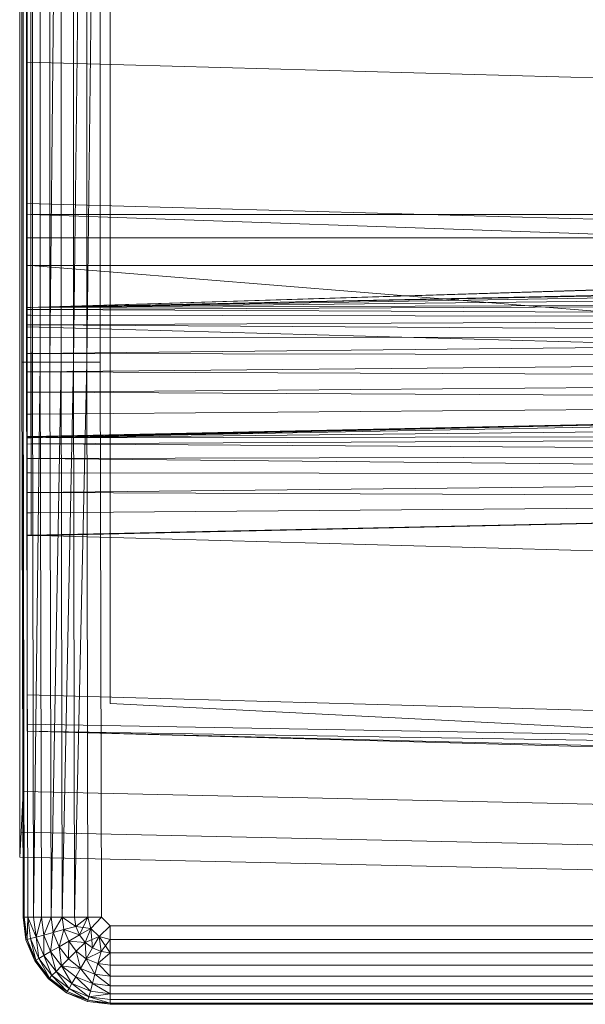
# Model space of a CAD drawing. Header units: metres. Extents: x 397.7 to 427.5, y 12.7 to 28.4.
# Tile 83 of 135: x 407.5527 to 407.6478, y 27.0313 to 27.1969. Entities that reach past the tile are written whole.
import ezdxf

# ---------------------------------------------------------------- set-up
doc = ezdxf.new("R2010")
doc.units = ezdxf.units.M
doc.layers.add('A-DETL-____-MBND', color=7, linetype='Continuous', lineweight=18)

# ---------------------------------------------------------------- blocks, each defined once
blk = doc.blocks.new('Family - Inodor P3-156334-06_PCI_P3')
at = {"layer": 'A-DETL-____-MBND', "color": 253, "true_color": 0xaaaaaa}
for p, q in [((0.00056, 0.01465), (0.00056, 0.38826)), ((0.00056, 0.01465), (0.00056, 0.38826)), ((0, 0.36417), (0, 0.03582)), ((0, 0.03582), (0, 0.36417)), ((0.00056, 0.36417), (0.00056, 0.03582)), ((0.00056, 0.03582), (0.00056, 0.36417)), ((0.01521, 0.35403), (0.01521, 0.05064)), ((0.01521, 0.35403), (0.01521, 0.05064)), ((0.00036, 0.10805), (0.00036, 0.29485)), ((0.00036, 0.10805), (0.00036, 0.29485)), ((0.00056, 0.10805), (0.00056, 0.29485)), ((0.00056, 0.29485), (0.00056, 0.10805)), ((0.00056, 0.10805), (0.00056, 0.29485)), ((0.00116, 0.10805), (0.00116, 0.29485)), ((0.00116, 0.29485), (0.00116, 0.10805)), ((0.00116, 0.10805), (0.00116, 0.29485)), ((0.00213, 0.10805), (0.00213, 0.29485)), ((0.00213, 0.29485), (0.00213, 0.10805)), ((0.00213, 0.10805), (0.00213, 0.29485)), ((0.00345, 0.10805), (0.00345, 0.29485)), ((0.00345, 0.29485), (0.00345, 0.10805)), ((0.00345, 0.10805), (0.00345, 0.29485)), ((0.00508, 0.10805), (0.00508, 0.29485)), ((0.00508, 0.29485), (0.00508, 0.10805)), ((0.00696, 0.29485), (0.00508, 0.10805)), ((0.00508, 0.10805), (0.00508, 0.29485)), ((0.00508, 0.10805), (0.00696, 0.29485)), ((0.00696, 0.10805), (0.00696, 0.29485)), ((0.00696, 0.10805), (0.00696, 0.29485)), ((0.00696, 0.10805), (0.00696, 0.29485)), ((0.00904, 0.10805), (0.00904, 0.29485)), ((0.00904, 0.29485), (0.00904, 0.10805)), ((0.01126, 0.29485), (0.00904, 0.10805)), ((0.00904, 0.10805), (0.00904, 0.29485)), ((0.00904, 0.10805), (0.01126, 0.29485)), ((0.01126, 0.10805), (0.01126, 0.29485)), ((0.01354, 0.29485), (0.01126, 0.10805)), ((0.01126, 0.10805), (0.01126, 0.29485)), ((0.01126, 0.10805), (0.01126, 0.29485)), ((0.01126, 0.10805), (0.01354, 0.29485)), ((0.01354, 0.10805), (0.01354, 0.29485)), ((0.01354, 0.29485), (0.01354, 0.10805)), ((0.01354, 0.10805), (0.01354, 0.29485)), ((0.00127, 0.11722), (0.00127, 0.28262)), ((0.00127, 0.13284), (0.00127, 0.26701)), ((0.00127, 0.267), (0.00127, 0.13339)), ((0.00186, 0.13288), (0.00186, 0.26697)), ((0.00186, 0.13288), (0.00186, 0.26697)), ((0.00186, 0.26697), (0.00186, 0.13288)), ((0.00186, 0.13288), (0.00186, 0.26697)), ((0.00127, 0.15852), (0.00127, 0.18393)), ((0.51095, 0.14444), (0.00127, 0.15852)), ((0.00127, 0.13475), (0.00127, 0.15852)), ((0.51095, 0.12067), (0.00127, 0.13475)), ((0.00127, 0.11399), (0.00127, 0.13475)), ((0.52327, 0.1334), (0.00127, 0.11723)), ((0.00127, 0.13339), (0.00127, 0.13285)), ((0.00186, 0.13288), (0.00127, 0.13284)), ((0.00186, 0.13288), (0.00127, 0.13284)), ((0.00186, 0.13288), (0.00127, 0.13285)), ((0.00186, 0.13288), (0.00127, 0.13285)), ((0.00127, 0.13285), (0.00127, 0.12897)), ((0.00127, 0.13284), (0.00127, 0.11728)), ((0.28176, 0.13288), (0.00186, 0.13288)), ((0.28176, 0.13288), (0.00186, 0.13288)), ((0.28176, 0.12326), (0.00186, 0.13288)), ((0.00186, 0.13288), (0.00187, 0.11726)), ((0.28176, 0.12326), (0.00186, 0.13288)), ((0.00187, 0.11726), (0.00186, 0.13288)), ((0.00186, 0.13288), (0.28176, 0.13288)), ((0.28176, 0.13288), (0.00186, 0.13288)), ((0.00186, 0.12899), (0.00186, 0.13288)), ((0.00186, 0.13288), (0.00186, 0.12899)), ((0.00187, 0.11726), (0.52327, 0.1334)), ((0.00187, 0.11726), (0.52327, 0.1334)), ((0.00187, 0.11726), (0.51154, 0.13288)), ((0.00187, 0.11726), (0.51154, 0.13288)), ((0.00186, 0.12899), (0.00127, 0.12897)), ((0.00186, 0.12899), (0.00127, 0.12897)), ((0.00127, 0.12897), (0.00127, 0.12431)), ((0.00186, 0.12899), (0.28176, 0.12899)), ((0.28176, 0.12899), (0.00186, 0.12899)), ((0.00186, 0.12431), (0.00186, 0.12899)), ((0.00186, 0.12899), (0.00186, 0.12431)), ((0.00186, 0.12431), (0.00127, 0.12431)), ((0.00127, 0.12431), (0.00186, 0.12431)), ((0.00127, 0.12431), (0.00127, 0.1243)), ((0.00186, 0.12431), (0.00127, 0.1243)), ((0.00127, 0.1243), (0.00186, 0.12431)), ((0.00186, 0.12431), (0.00127, 0.12428)), ((0.00186, 0.12431), (0.00127, 0.12428)), ((0.00127, 0.1243), (0.00127, 0.12428)), ((0.00127, 0.12428), (0.00127, 0.09539)), ((0.00186, 0.12431), (0.28176, 0.12431)), ((0.28176, 0.12431), (0.00186, 0.12431)), ((0.28175, 0.10165), (0.00186, 0.12431)), ((0.00186, 0.12431), (0.00192, 0.09531)), ((0.28175, 0.10165), (0.00186, 0.12431)), ((0.00192, 0.09531), (0.00186, 0.12431)), ((0.28176, 0.12326), (0.00187, 0.11726)), ((0.00187, 0.11726), (0.28176, 0.12326)), ((0.00187, 0.11726), (0.28176, 0.12326)), ((0.00187, 0.11726), (0.28176, 0.12326)), ((0.28176, 0.12295), (0.00187, 0.11726)), ((0.00187, 0.11726), (0.28176, 0.12295)), ((0.28176, 0.12197), (0.00187, 0.11726)), ((0.00187, 0.11726), (0.28176, 0.12197)), ((0.28176, 0.12037), (0.00187, 0.11726)), ((0.00187, 0.11726), (0.28176, 0.12037)), ((0.28176, 0.11819), (0.00187, 0.11726)), ((0.00187, 0.11694), (0.28176, 0.11819)), ((0.00187, 0.11726), (0.28176, 0.11819)), ((0.00187, 0.11694), (0.28176, 0.11819)), ((0.00187, 0.11726), (0.00127, 0.11728)), ((0.00127, 0.11728), (0.00187, 0.11726)), ((0.00127, 0.11728), (0.00127, 0.11723)), ((0.00187, 0.11726), (0.00127, 0.11723)), ((0.00187, 0.11726), (0.00127, 0.11723)), ((0.00127, 0.11722), (0.00187, 0.11726)), ((0.00187, 0.11726), (0.00127, 0.11722)), ((0.00127, 0.11722), (0.00127, 0.11691)), ((0.00187, 0.11694), (0.00127, 0.11691)), ((0.00187, 0.11694), (0.00127, 0.11691)), ((0.00127, 0.11691), (0.00127, 0.11594)), ((0.00187, 0.11694), (0.00187, 0.11726)), ((0.00187, 0.11726), (0.00187, 0.11694)), ((0.28176, 0.11552), (0.00187, 0.11694)), ((0.28176, 0.11552), (0.00187, 0.11694)), ((0.00187, 0.11596), (0.00187, 0.11694)), ((0.00187, 0.11694), (0.00187, 0.11596)), ((0.00187, 0.11596), (0.00127, 0.11594)), ((0.00187, 0.11596), (0.00127, 0.11594)), ((0.00127, 0.11594), (0.00127, 0.11434)), ((0.00187, 0.11436), (0.00127, 0.11434)), ((0.00187, 0.11436), (0.00127, 0.11434)), ((0.00127, 0.11434), (0.00127, 0.11218)), ((0.28176, 0.11552), (0.00187, 0.11596)), ((0.28176, 0.11552), (0.00187, 0.11596)), ((0.00187, 0.11436), (0.00187, 0.11596)), ((0.00187, 0.11596), (0.00187, 0.11436)), ((0.28176, 0.11552), (0.00187, 0.11436)), ((0.00187, 0.11436), (0.28176, 0.11552)), ((0.28176, 0.11242), (0.00187, 0.11436)), ((0.28176, 0.11242), (0.00187, 0.11436)), ((0.00187, 0.11219), (0.00187, 0.11436)), ((0.00187, 0.11436), (0.00187, 0.11219)), ((0.51095, 0.09991), (0.00127, 0.11399)), ((0.00127, 0.07896), (0.00127, 0.11399)), ((0.00187, 0.11219), (0.00127, 0.11218)), ((0.00187, 0.11219), (0.00127, 0.11218)), ((0.00127, 0.11218), (0.00127, 0.10951)), ((0.28176, 0.11242), (0.00187, 0.11219)), ((0.00187, 0.10951), (0.28176, 0.11242)), ((0.00187, 0.11219), (0.28176, 0.11242)), ((0.00187, 0.10951), (0.28176, 0.11242)), ((0.00187, 0.10951), (0.00187, 0.11219)), ((0.00187, 0.11219), (0.00187, 0.10951)), ((0.00187, 0.10951), (0.00127, 0.10951)), ((0.00127, 0.10951), (0.00187, 0.10951)), ((0.00187, 0.10951), (0.00127, 0.10951)), ((0.00187, 0.10951), (0.00127, 0.10951)), ((0.00127, 0.10951), (0.00127, 0.10642)), ((0.28176, 0.10898), (0.00187, 0.10951)), ((0.28176, 0.10898), (0.00187, 0.10951)), ((0.00187, 0.10641), (0.00187, 0.10951)), ((0.00187, 0.10951), (0.00187, 0.10641)), ((0.00056, 0.10805), (0.00036, 0.10805)), ((0.00056, 0.01465), (0.00036, 0.10805)), ((0.00036, 0.10805), (0.00056, 0.10805)), ((0.00056, 0.10805), (0.00036, 0.10805)), ((0.00056, 0.01465), (0.00036, 0.10805)), ((0.00116, 0.10805), (0.00056, 0.10805)), ((0.00076, 0.01465), (0.00056, 0.10805)), ((0.00056, 0.10805), (0.00116, 0.10805)), ((0.00056, 0.10805), (0.00056, 0.01465)), ((0.00116, 0.10805), (0.00056, 0.10805)), ((0.00076, 0.01465), (0.00056, 0.10805)), ((0.00076, 0.01465), (0.00056, 0.10805)), ((0.00056, 0.01465), (0.00056, 0.10805)), ((0.00213, 0.10805), (0.00116, 0.10805)), ((0.00136, 0.01465), (0.00116, 0.10805)), ((0.00116, 0.10805), (0.00213, 0.10805)), ((0.00116, 0.10805), (0.00136, 0.01465)), ((0.00213, 0.10805), (0.00116, 0.10805)), ((0.00136, 0.01465), (0.00116, 0.10805)), ((0.28176, 0.10898), (0.00187, 0.10641)), ((0.00187, 0.10641), (0.28176, 0.10898)), ((0.00345, 0.10805), (0.00213, 0.10805)), ((0.00233, 0.01465), (0.00213, 0.10805)), ((0.00213, 0.10805), (0.00345, 0.10805)), ((0.00213, 0.10805), (0.00233, 0.01465)), ((0.00345, 0.10805), (0.00213, 0.10805)), ((0.00233, 0.01465), (0.00213, 0.10805)), ((0.00345, 0.10805), (0.00233, 0.01465)), ((0.00233, 0.01465), (0.00345, 0.10805)), ((0.00365, 0.01465), (0.00345, 0.10805)), ((0.00345, 0.10805), (0.00508, 0.10805)), ((0.00508, 0.10805), (0.00345, 0.10805)), ((0.00365, 0.01465), (0.00345, 0.10805)), ((0.00365, 0.01465), (0.00345, 0.10805)), ((0.00528, 0.01465), (0.00508, 0.10805)), ((0.00696, 0.10805), (0.00508, 0.10805)), ((0.00508, 0.10805), (0.00528, 0.01465)), ((0.00696, 0.10805), (0.00508, 0.10805)), ((0.00528, 0.01465), (0.00508, 0.10805)), ((0.00696, 0.10805), (0.00528, 0.01465)), ((0.00528, 0.01465), (0.00696, 0.10805)), ((0.00716, 0.01465), (0.00696, 0.10805)), ((0.00696, 0.10805), (0.00904, 0.10805)), ((0.00904, 0.10805), (0.00696, 0.10805)), ((0.00716, 0.01465), (0.00696, 0.10805)), ((0.00716, 0.01465), (0.00696, 0.10805)), ((0.00904, 0.10805), (0.00716, 0.01465)), ((0.00716, 0.01465), (0.00904, 0.10805)), ((0.00924, 0.01465), (0.00904, 0.10805)), ((0.01126, 0.10805), (0.00904, 0.10805)), ((0.01126, 0.10805), (0.00904, 0.10805)), ((0.00924, 0.01465), (0.00904, 0.10805)), ((0.00924, 0.01465), (0.00904, 0.10805)), ((0.01126, 0.10805), (0.00924, 0.01465)), ((0.00924, 0.01465), (0.01126, 0.10805)), ((0.01146, 0.01465), (0.01126, 0.10805)), ((0.01354, 0.10805), (0.01126, 0.10805)), ((0.01354, 0.10805), (0.01126, 0.10805)), ((0.01146, 0.01465), (0.01126, 0.10805)), ((0.01146, 0.01465), (0.01126, 0.10805)), ((0.01374, 0.01465), (0.01354, 0.10805)), ((0.01354, 0.10805), (0.01374, 0.01465)), ((0.01354, 0.10805), (0.01374, 0.01465)), ((0.00187, 0.10641), (0.00127, 0.10642)), ((0.00127, 0.10642), (0.00187, 0.10641)), ((0.00127, 0.10642), (0.00127, 0.10642)), ((0.00187, 0.10641), (0.00127, 0.10642)), ((0.00127, 0.10642), (0.00187, 0.10641)), ((0.00127, 0.10642), (0.00127, 0.10641)), ((0.00187, 0.10641), (0.00127, 0.10641)), ((0.00187, 0.10641), (0.00127, 0.10641)), ((0.00127, 0.10641), (0.00127, 0.10299)), ((0.28176, 0.10533), (0.00187, 0.10641)), ((0.00187, 0.10641), (0.00187, 0.10298)), ((0.28176, 0.10533), (0.00187, 0.10641)), ((0.00187, 0.10298), (0.00187, 0.10641)), ((0.28176, 0.10533), (0.00187, 0.10298)), ((0.00187, 0.10298), (0.28176, 0.10533)), ((0.00187, 0.10298), (0.00127, 0.10299)), ((0.00127, 0.10299), (0.00187, 0.10298)), ((0.00127, 0.10299), (0.00127, 0.10298)), ((0.00187, 0.10298), (0.00127, 0.10298)), ((0.00127, 0.10298), (0.00187, 0.10298)), ((0.00127, 0.10298), (0.00127, 0.10297)), ((0.00187, 0.10298), (0.00127, 0.10297)), ((0.00187, 0.10298), (0.00127, 0.10297)), ((0.00127, 0.10297), (0.00127, 0.09933)), ((0.28176, 0.10156), (0.00187, 0.10298)), ((0.28176, 0.10156), (0.00187, 0.10298)), ((0.00187, 0.09932), (0.00187, 0.10298)), ((0.00187, 0.10298), (0.00187, 0.09932)), ((0.28176, 0.10156), (0.00127, 0.09542)), ((0.28176, 0.10156), (0.00187, 0.09932)), ((0.00187, 0.09555), (0.28176, 0.10156)), ((0.00187, 0.09932), (0.28176, 0.10156)), ((0.00187, 0.09555), (0.28176, 0.10156)), ((0.28175, 0.10165), (0.00192, 0.09531)), ((0.00192, 0.09531), (0.28175, 0.10165)), ((0.28181, 0.10065), (0.00192, 0.09531)), ((0.00192, 0.09531), (0.28181, 0.10065)), ((0.00187, 0.09932), (0.00127, 0.09933)), ((0.00127, 0.09933), (0.00187, 0.09932)), ((0.00127, 0.09933), (0.00127, 0.09932)), ((0.00187, 0.09932), (0.00127, 0.09932)), ((0.00187, 0.09932), (0.00127, 0.09932)), ((0.00127, 0.09932), (0.00127, 0.09556)), ((0.00187, 0.09555), (0.00187, 0.09932)), ((0.00187, 0.09932), (0.00187, 0.09555)), ((0.28181, 0.0982), (0.00192, 0.09531)), ((0.00192, 0.09531), (0.28181, 0.0982)), ((0.00187, 0.09555), (0.00127, 0.09556)), ((0.00127, 0.09556), (0.00187, 0.09555)), ((0.00127, 0.09556), (0.00127, 0.09555)), ((0.00187, 0.09555), (0.00127, 0.09552)), ((0.00187, 0.09555), (0.00127, 0.09555)), ((0.00127, 0.09555), (0.00187, 0.09555)), ((0.00127, 0.09555), (0.00127, 0.09553)), ((0.00187, 0.09555), (0.00127, 0.09553)), ((0.00127, 0.09553), (0.00187, 0.09555)), ((0.00187, 0.09555), (0.00127, 0.09552)), ((0.00127, 0.09553), (0.00127, 0.09552)), ((0.00127, 0.09552), (0.00127, 0.09542)), ((0.00192, 0.09531), (0.00127, 0.09539)), ((0.00127, 0.09539), (0.00192, 0.09531)), ((0.00127, 0.09539), (0.00127, 0.09528)), ((0.00192, 0.09531), (0.00127, 0.09528)), ((0.00192, 0.09531), (0.00127, 0.09528)), ((0.00127, 0.09528), (0.00127, 0.09428)), ((0.28181, 0.09576), (0.00192, 0.09531)), ((0.00192, 0.09431), (0.28181, 0.09576)), ((0.00192, 0.09531), (0.28181, 0.09576)), ((0.00192, 0.09431), (0.28181, 0.09576)), ((0.00192, 0.09431), (0.00192, 0.09531)), ((0.00192, 0.09531), (0.00192, 0.09431)), ((0.00192, 0.09431), (0.00127, 0.09428)), ((0.00192, 0.09431), (0.00127, 0.09428)), ((0.00127, 0.09428), (0.00127, 0.09183)), ((0.28181, 0.09248), (0.00192, 0.09431)), ((0.28181, 0.09248), (0.00192, 0.09431)), ((0.00192, 0.09185), (0.00192, 0.09431)), ((0.00192, 0.09431), (0.00192, 0.09185)), ((0.00192, 0.09185), (0.00127, 0.09183)), ((0.00192, 0.09185), (0.00127, 0.09183)), ((0.00127, 0.09183), (0.00127, 0.08941)), ((0.28181, 0.09248), (0.00192, 0.09185)), ((0.00192, 0.09185), (0.28181, 0.09248)), ((0.28181, 0.08906), (0.00192, 0.09185)), ((0.28181, 0.08906), (0.00192, 0.09185)), ((0.00192, 0.08942), (0.00192, 0.09185)), ((0.00192, 0.09185), (0.00192, 0.08942)), ((0.00192, 0.08942), (0.00127, 0.08941)), ((0.00192, 0.08942), (0.00127, 0.08941)), ((0.00127, 0.08941), (0.00127, 0.08614)), ((0.28181, 0.08906), (0.00192, 0.08942)), ((0.28181, 0.08906), (0.00192, 0.08942)), ((0.00192, 0.08614), (0.00192, 0.08942)), ((0.00192, 0.08942), (0.00192, 0.08614)), ((0.28181, 0.08906), (0.00192, 0.08614)), ((0.00192, 0.08614), (0.28181, 0.08906)), ((0.00192, 0.08614), (0.00127, 0.08614)), ((0.00127, 0.08614), (0.00192, 0.08614)), ((0.00127, 0.08614), (0.00127, 0.08614)), ((0.00192, 0.08614), (0.00127, 0.08614)), ((0.00192, 0.08614), (0.00127, 0.08614)), ((0.00127, 0.08614), (0.00127, 0.08273)), ((0.28181, 0.08497), (0.00127, 0.07882)), ((0.28181, 0.08497), (0.00192, 0.08614)), ((0.00192, 0.08614), (0.00192, 0.08272)), ((0.28181, 0.08497), (0.00192, 0.08614)), ((0.00192, 0.08272), (0.00192, 0.08614)), ((0.28181, 0.08497), (0.00192, 0.08272)), ((0.00192, 0.07896), (0.28181, 0.08497)), ((0.00192, 0.08272), (0.28181, 0.08497)), ((0.00192, 0.07896), (0.28181, 0.08497)), ((0.00192, 0.08272), (0.00127, 0.08273)), ((0.00127, 0.08273), (0.00192, 0.08272)), ((0.00127, 0.08273), (0.00127, 0.08272)), ((0.00192, 0.08272), (0.00127, 0.08272)), ((0.00127, 0.08272), (0.00192, 0.08272)), ((0.00127, 0.08272), (0.00127, 0.08271)), ((0.00192, 0.08272), (0.00127, 0.08271)), ((0.00192, 0.08272), (0.00127, 0.08271)), ((0.00127, 0.08271), (0.00127, 0.07897)), ((0.00192, 0.07896), (0.00192, 0.08272)), ((0.00192, 0.08272), (0.00192, 0.07896)), ((0.00192, 0.07896), (0.00127, 0.07897)), ((0.00127, 0.07897), (0.00192, 0.07896)), ((0.00127, 0.07897), (0.00127, 0.07896)), ((0.51095, 0.06488), (0.00127, 0.07896)), ((0.00127, 0.05207), (0.00127, 0.07896)), ((0.00192, 0.07896), (0.00127, 0.07894)), ((0.00192, 0.07896), (0.00127, 0.07896)), ((0.00127, 0.07896), (0.00192, 0.07896)), ((0.00127, 0.07896), (0.00127, 0.07894)), ((0.00192, 0.07896), (0.00127, 0.07894)), ((0.00127, 0.07894), (0.00192, 0.07896)), ((0.00192, 0.07896), (0.00127, 0.07894)), ((0.00127, 0.07894), (0.00127, 0.07882)), ((0.00127, 0.07894), (0.00127, 0.07894)), ((0.51095, 0.03799), (0.00127, 0.05207)), ((0.00127, 0.04712), (0.00127, 0.05207)), ((0.01521, 0.05064), (0.15161, 0.0437)), ((0.17966, 0.04228), (0.01521, 0.05064)), ((0.51095, 0.03799), (0.00127, 0.04712)), ((0.00127, 0.04594), (0.00127, 0.04712)), ((0.51095, 0.03799), (0.00127, 0.04594)), ((0.51095, 0.03305), (0.00127, 0.04594)), ((0.51095, 0.03186), (0.00127, 0.04594)), ((0, 0.03582), (0, 0.02899)), ((0, 0.02899), (0, 0.03582)), ((0.00056, 0.03582), (0.00022, 0.02899)), ((0.00022, 0.02899), (0.00056, 0.03582)), ((0.00056, 0.03582), (0.31998, 0.0287)), ((0.00056, 0.03582), (0.31998, 0.0287)), ((0.00022, 0.02899), (0, 0.02477)), ((0, 0.02477), (0.00022, 0.02899)), ((0, 0.02899), (0, 0.02477)), ((0, 0.02477), (0, 0.02899)), ((0.00022, 0.02899), (0.31971, 0.02187)), ((0.00022, 0.02899), (0.31971, 0.02187)), ((0, 0.02477), (0.31954, 0.01764)), ((0, 0.02477), (0.31954, 0.01764)), ((0.00076, 0.01465), (0.00056, 0.01465)), ((0.00106, 0.01086), (0.00056, 0.01465)), ((0.00106, 0.01086), (0.00056, 0.01465)), ((0.00106, 0.01086), (0.00056, 0.01465)), ((0.00076, 0.01465), (0.00056, 0.01465)), ((0.00076, 0.01465), (0.00056, 0.01465)), ((0.00106, 0.01086), (0.00056, 0.01465)), ((0.00136, 0.01465), (0.00076, 0.01465)), ((0.00126, 0.01091), (0.00076, 0.01465)), ((0.00076, 0.01465), (0.00136, 0.01465)), ((0.00076, 0.01465), (0.00106, 0.01086)), ((0.00136, 0.01465), (0.00076, 0.01465)), ((0.00126, 0.01091), (0.00076, 0.01465)), ((0.00126, 0.01091), (0.00076, 0.01465)), ((0.00106, 0.01086), (0.00076, 0.01465)), ((0.00136, 0.01465), (0.00126, 0.01091)), ((0.00126, 0.01091), (0.00136, 0.01465)), ((0.00233, 0.01465), (0.00136, 0.01465)), ((0.00183, 0.01106), (0.00136, 0.01465)), ((0.00136, 0.01465), (0.00233, 0.01465)), ((0.00233, 0.01465), (0.00136, 0.01465)), ((0.00277, 0.01132), (0.00136, 0.01465)), ((0.00277, 0.01132), (0.00136, 0.01465)), ((0.00183, 0.01106), (0.00136, 0.01465)), ((0.00183, 0.01106), (0.00136, 0.01465)), ((0.00365, 0.01465), (0.00233, 0.01465)), ((0.00233, 0.01465), (0.00277, 0.01132)), ((0.00365, 0.01465), (0.00233, 0.01465)), ((0.00233, 0.01465), (0.00277, 0.01132)), ((0.00365, 0.01465), (0.00233, 0.01465)), ((0.00277, 0.01132), (0.00233, 0.01465)), ((0.00365, 0.01465), (0.00277, 0.01132)), ((0.00277, 0.01132), (0.00365, 0.01465)), ((0.00528, 0.01465), (0.00365, 0.01465)), ((0.00405, 0.01166), (0.00365, 0.01465)), ((0.00365, 0.01465), (0.00528, 0.01465)), ((0.00528, 0.01465), (0.00365, 0.01465)), ((0.00405, 0.01166), (0.00365, 0.01465)), ((0.00405, 0.01166), (0.00365, 0.01465)), ((0.00528, 0.01465), (0.00405, 0.01166)), ((0.00405, 0.01166), (0.00528, 0.01465)), ((0.00716, 0.01465), (0.00528, 0.01465)), ((0.00562, 0.01208), (0.00528, 0.01465)), ((0.00716, 0.01465), (0.00528, 0.01465)), ((0.00716, 0.01465), (0.00528, 0.01465)), ((0.00562, 0.01208), (0.00528, 0.01465)), ((0.00562, 0.01208), (0.00528, 0.01465)), ((0.00716, 0.01465), (0.00562, 0.01208)), ((0.00562, 0.01208), (0.00716, 0.01465)), ((0.00924, 0.01465), (0.00716, 0.01465)), ((0.00744, 0.01257), (0.00716, 0.01465)), ((0.00924, 0.01465), (0.00716, 0.01465)), ((0.00924, 0.01465), (0.00716, 0.01465)), ((0.00945, 0.01311), (0.00716, 0.01465)), ((0.00945, 0.01311), (0.00716, 0.01465)), ((0.00744, 0.01257), (0.00716, 0.01465)), ((0.00744, 0.01257), (0.00716, 0.01465)), ((0.01146, 0.01465), (0.00924, 0.01465)), ((0.00924, 0.01465), (0.00945, 0.01311)), ((0.01146, 0.01465), (0.00924, 0.01465)), ((0.00924, 0.01465), (0.00945, 0.01311)), ((0.01146, 0.01465), (0.00924, 0.01465)), ((0.00945, 0.01311), (0.00924, 0.01465)), ((0.01146, 0.01465), (0.00945, 0.01311)), ((0.01146, 0.01465), (0.00945, 0.01311)), ((0.00945, 0.01311), (0.01146, 0.01465)), ((0.01004, 0.01167), (0.01146, 0.01465)), ((0.01004, 0.01167), (0.01146, 0.01465)), ((0.01374, 0.01465), (0.01146, 0.01465)), ((0.01196, 0.01277), (0.01146, 0.01465)), ((0.01146, 0.01465), (0.01374, 0.01465)), ((0.01196, 0.01277), (0.01146, 0.01465)), ((0.01146, 0.01465), (0.01374, 0.01465)), ((0.01196, 0.01277), (0.01146, 0.01465)), ((0.01374, 0.01465), (0.01196, 0.01277)), ((0.01196, 0.01277), (0.01374, 0.01465)), ((0.01196, 0.01277), (0.01374, 0.01465)), ((0.01521, 0.01318), (0.01374, 0.01465)), ((0.01374, 0.01465), (0.01521, 0.01318)), ((0.01521, 0.01318), (0.01374, 0.01465)), ((0.00405, 0.01166), (0.00277, 0.01132)), ((0.00405, 0.01166), (0.00277, 0.01132)), ((0.00277, 0.01132), (0.00405, 0.01166)), ((0.00562, 0.01208), (0.00405, 0.01166)), ((0.00562, 0.01208), (0.00405, 0.01166)), ((0.00405, 0.01166), (0.00562, 0.01208)), ((0.0052, 0.00887), (0.00405, 0.01166)), ((0.0052, 0.00887), (0.00405, 0.01166)), ((0.00406, 0.00821), (0.00405, 0.01166)), ((0.0052, 0.00887), (0.00405, 0.01166)), ((0.00406, 0.00821), (0.00405, 0.01166)), ((0.0052, 0.00887), (0.00562, 0.01208)), ((0.0052, 0.00887), (0.00562, 0.01208)), ((0.00744, 0.01257), (0.00562, 0.01208)), ((0.00744, 0.01257), (0.00562, 0.01208)), ((0.00562, 0.01208), (0.00744, 0.01257)), ((0.00661, 0.00968), (0.00562, 0.01208)), ((0.00661, 0.00968), (0.00562, 0.01208)), ((0.00661, 0.00968), (0.00562, 0.01208)), ((0.00661, 0.00968), (0.00744, 0.01257)), ((0.00661, 0.00968), (0.00744, 0.01257)), ((0.00945, 0.01311), (0.00744, 0.01257)), ((0.00945, 0.01311), (0.00744, 0.01257)), ((0.00744, 0.01257), (0.00945, 0.01311)), ((0.00824, 0.01062), (0.00744, 0.01257)), ((0.01004, 0.01167), (0.00744, 0.01257)), ((0.01004, 0.01167), (0.00744, 0.01257)), ((0.00824, 0.01062), (0.00744, 0.01257)), ((0.00824, 0.01062), (0.00744, 0.01257)), ((0.01004, 0.01167), (0.00824, 0.01062)), ((0.01004, 0.01167), (0.00824, 0.01062)), ((0.00824, 0.01062), (0.01004, 0.01167)), ((0.01196, 0.01277), (0.00945, 0.01311)), ((0.01004, 0.01167), (0.00945, 0.01311)), ((0.01004, 0.01167), (0.00945, 0.01311)), ((0.01004, 0.01167), (0.00945, 0.01311)), ((0.01196, 0.01277), (0.01004, 0.01167)), ((0.01196, 0.01277), (0.01004, 0.01167)), ((0.01004, 0.01167), (0.01196, 0.01277)), ((0.01099, 0.01043), (0.01004, 0.01167)), ((0.01099, 0.01043), (0.01004, 0.01167)), ((0.01099, 0.01043), (0.01004, 0.01167)), ((0.01196, 0.01277), (0.01099, 0.01043)), ((0.01099, 0.01043), (0.01196, 0.01277)), ((0.01099, 0.01043), (0.01196, 0.01277)), ((0.01334, 0.0114), (0.01196, 0.01277)), ((0.01196, 0.01277), (0.01334, 0.0114)), ((0.01334, 0.0114), (0.01196, 0.01277)), ((0.01223, 0.00948), (0.01196, 0.01277)), ((0.01223, 0.00948), (0.01196, 0.01277)), ((0.01521, 0.01318), (0.01334, 0.0114)), ((0.01521, 0.01318), (0.01334, 0.0114)), ((0.01334, 0.0114), (0.01521, 0.01318)), ((0.15024, 0.01318), (0.01521, 0.01318)), ((0.01521, 0.0109), (0.01521, 0.01318)), ((0.01521, 0.01318), (0.15024, 0.01318)), ((0.15024, 0.01318), (0.01521, 0.01318)), ((0.01521, 0.0109), (0.01521, 0.01318)), ((0.01521, 0.0109), (0.01521, 0.01318)), ((0.00126, 0.01091), (0.00106, 0.01086)), ((0.00126, 0.01091), (0.00106, 0.01086)), ((0.00106, 0.01086), (0.00126, 0.01091)), ((0.00253, 0.00733), (0.00106, 0.01086)), ((0.00253, 0.00733), (0.00106, 0.01086)), ((0.00253, 0.00733), (0.00106, 0.01086)), ((0.00253, 0.00733), (0.00106, 0.01086)), ((0.00183, 0.01106), (0.00126, 0.01091)), ((0.00183, 0.01106), (0.00126, 0.01091)), ((0.00126, 0.01091), (0.00183, 0.01106)), ((0.0027, 0.00743), (0.00126, 0.01091)), ((0.0027, 0.00743), (0.00126, 0.01091)), ((0.00253, 0.00733), (0.00126, 0.01091)), ((0.0027, 0.00743), (0.00126, 0.01091)), ((0.00253, 0.00733), (0.00126, 0.01091)), ((0.00277, 0.01132), (0.00183, 0.01106)), ((0.00277, 0.01132), (0.00183, 0.01106)), ((0.00183, 0.01106), (0.00277, 0.01132)), ((0.00322, 0.00772), (0.00183, 0.01106)), ((0.00322, 0.00772), (0.00183, 0.01106)), ((0.0027, 0.00743), (0.00183, 0.01106)), ((0.00322, 0.00772), (0.00183, 0.01106)), ((0.0027, 0.00743), (0.00183, 0.01106)), ((0.00406, 0.00821), (0.00277, 0.01132)), ((0.00406, 0.00821), (0.00277, 0.01132)), ((0.00322, 0.00772), (0.00277, 0.01132)), ((0.00406, 0.00821), (0.00277, 0.01132)), ((0.00322, 0.00772), (0.00277, 0.01132)), ((0.00824, 0.01062), (0.00661, 0.00968)), ((0.00824, 0.01062), (0.00661, 0.00968)), ((0.00661, 0.00968), (0.00824, 0.01062)), ((0.00819, 0.00763), (0.00824, 0.01062)), ((0.00819, 0.00763), (0.00824, 0.01062)), ((0.00952, 0.00896), (0.00824, 0.01062)), ((0.01099, 0.01043), (0.00824, 0.01062)), ((0.01099, 0.01043), (0.00824, 0.01062)), ((0.00952, 0.00896), (0.00824, 0.01062)), ((0.00952, 0.00896), (0.00824, 0.01062)), ((0.01099, 0.01043), (0.00952, 0.00896)), ((0.01099, 0.01043), (0.00952, 0.00896)), ((0.00952, 0.00896), (0.01099, 0.01043)), ((0.01334, 0.0114), (0.01099, 0.01043)), ((0.01223, 0.00948), (0.01099, 0.01043)), ((0.01223, 0.00948), (0.01099, 0.01043)), ((0.01223, 0.00948), (0.01099, 0.01043)), ((0.01119, 0.00768), (0.01099, 0.01043)), ((0.01119, 0.00768), (0.01099, 0.01043)), ((0.01334, 0.0114), (0.01223, 0.00948)), ((0.01334, 0.0114), (0.01223, 0.00948)), ((0.01223, 0.00948), (0.01334, 0.0114)), ((0.01521, 0.0109), (0.01334, 0.0114)), ((0.01367, 0.00888), (0.01334, 0.0114)), ((0.01521, 0.0109), (0.01334, 0.0114)), ((0.01367, 0.00888), (0.01334, 0.0114)), ((0.01521, 0.0109), (0.01334, 0.0114)), ((0.01521, 0.00868), (0.01334, 0.0114)), ((0.01521, 0.00868), (0.01334, 0.0114)), ((0.01367, 0.00888), (0.01334, 0.0114)), ((0.01521, 0.0109), (0.01367, 0.00888)), ((0.15024, 0.0109), (0.01521, 0.0109)), ((0.01521, 0.00868), (0.01521, 0.0109)), ((0.01521, 0.0109), (0.15024, 0.0109)), ((0.01521, 0.0109), (0.01521, 0.00868)), ((0.15024, 0.0109), (0.01521, 0.0109)), ((0.01521, 0.00868), (0.01521, 0.0109)), ((0.0052, 0.00887), (0.00406, 0.00821)), ((0.0052, 0.00887), (0.00406, 0.00821)), ((0.00406, 0.00821), (0.0052, 0.00887)), ((0.00661, 0.00968), (0.0052, 0.00887)), ((0.00661, 0.00968), (0.0052, 0.00887)), ((0.0052, 0.00887), (0.00661, 0.00968)), ((0.00704, 0.00648), (0.0052, 0.00887)), ((0.00704, 0.00648), (0.0052, 0.00887)), ((0.00611, 0.00554), (0.0052, 0.00887)), ((0.00704, 0.00648), (0.0052, 0.00887)), ((0.00611, 0.00554), (0.0052, 0.00887)), ((0.00819, 0.00763), (0.00661, 0.00968)), ((0.00819, 0.00763), (0.00661, 0.00968)), ((0.00704, 0.00648), (0.00661, 0.00968)), ((0.00819, 0.00763), (0.00661, 0.00968)), ((0.00704, 0.00648), (0.00661, 0.00968)), ((0.00952, 0.00896), (0.00819, 0.00763)), ((0.00952, 0.00896), (0.00819, 0.00763)), ((0.00819, 0.00763), (0.00952, 0.00896)), ((0.01119, 0.00768), (0.00952, 0.00896)), ((0.01119, 0.00768), (0.00952, 0.00896)), ((0.01119, 0.00768), (0.00952, 0.00896)), ((0.01025, 0.00605), (0.00952, 0.00896)), ((0.01025, 0.00605), (0.00952, 0.00896)), ((0.01223, 0.00948), (0.01119, 0.00768)), ((0.01223, 0.00948), (0.01119, 0.00768)), ((0.01119, 0.00768), (0.01223, 0.00948)), ((0.01367, 0.00888), (0.01119, 0.00768)), ((0.01119, 0.00768), (0.01367, 0.00888)), ((0.01367, 0.00888), (0.01223, 0.00948)), ((0.01367, 0.00888), (0.01223, 0.00948)), ((0.01367, 0.00888), (0.01223, 0.00948)), ((0.01313, 0.00687), (0.01367, 0.00888)), ((0.01313, 0.00687), (0.01367, 0.00888)), ((0.01313, 0.00687), (0.01367, 0.00888)), ((0.01521, 0.00868), (0.01313, 0.00687)), ((0.01313, 0.00687), (0.01521, 0.00868)), ((0.01521, 0.00868), (0.01367, 0.00888)), ((0.01521, 0.00868), (0.01367, 0.00888)), ((0.01521, 0.00868), (0.01367, 0.00888)), ((0.15024, 0.00868), (0.01521, 0.00868)), ((0.01521, 0.0066), (0.01521, 0.00868)), ((0.01521, 0.00868), (0.15024, 0.00868)), ((0.15024, 0.00868), (0.01521, 0.00868)), ((0.01521, 0.0066), (0.01521, 0.00868)), ((0.01521, 0.0066), (0.01521, 0.00868)), ((0.0027, 0.00743), (0.00253, 0.00733)), ((0.0027, 0.00743), (0.00253, 0.00733)), ((0.00253, 0.00733), (0.0027, 0.00743)), ((0.00485, 0.00429), (0.00253, 0.00733)), ((0.00485, 0.00429), (0.00253, 0.00733)), ((0.00485, 0.00429), (0.00253, 0.00733)), ((0.00485, 0.00429), (0.00253, 0.00733)), ((0.00322, 0.00772), (0.0027, 0.00743)), ((0.00322, 0.00772), (0.0027, 0.00743)), ((0.0027, 0.00743), (0.00322, 0.00772)), ((0.005, 0.00443), (0.0027, 0.00743)), ((0.005, 0.00443), (0.0027, 0.00743)), ((0.00485, 0.00429), (0.0027, 0.00743)), ((0.005, 0.00443), (0.0027, 0.00743)), ((0.00485, 0.00429), (0.0027, 0.00743)), ((0.00406, 0.00821), (0.00322, 0.00772)), ((0.00406, 0.00821), (0.00322, 0.00772)), ((0.00322, 0.00772), (0.00406, 0.00821)), ((0.00542, 0.00485), (0.00322, 0.00772)), ((0.00542, 0.00485), (0.00322, 0.00772)), ((0.005, 0.00443), (0.00322, 0.00772)), ((0.00542, 0.00485), (0.00322, 0.00772)), ((0.005, 0.00443), (0.00322, 0.00772)), ((0.00611, 0.00554), (0.00406, 0.00821)), ((0.00611, 0.00554), (0.00406, 0.00821)), ((0.00542, 0.00485), (0.00406, 0.00821)), ((0.00611, 0.00554), (0.00406, 0.00821)), ((0.00542, 0.00485), (0.00406, 0.00821)), ((0.00819, 0.00763), (0.00704, 0.00648)), ((0.00819, 0.00763), (0.00704, 0.00648)), ((0.00704, 0.00648), (0.00819, 0.00763)), ((0.01025, 0.00605), (0.00819, 0.00763)), ((0.01025, 0.00605), (0.00819, 0.00763)), ((0.01025, 0.00605), (0.00819, 0.00763)), ((0.01119, 0.00768), (0.01025, 0.00605)), ((0.01119, 0.00768), (0.01025, 0.00605)), ((0.01025, 0.00605), (0.01119, 0.00768)), ((0.01313, 0.00687), (0.01119, 0.00768)), ((0.01313, 0.00687), (0.01119, 0.00768)), ((0.01313, 0.00687), (0.01119, 0.00768)), ((0.01264, 0.00505), (0.01119, 0.00768)), ((0.01264, 0.00505), (0.01119, 0.00768)), ((0.01313, 0.00687), (0.01264, 0.00505)), ((0.01313, 0.00687), (0.01264, 0.00505)), ((0.01264, 0.00505), (0.01313, 0.00687)), ((0.01521, 0.0066), (0.01313, 0.00687)), ((0.01521, 0.0066), (0.01313, 0.00687)), ((0.01521, 0.0066), (0.01313, 0.00687)), ((0.01521, 0.00472), (0.01313, 0.00687)), ((0.01521, 0.00472), (0.01313, 0.00687)), ((0.00611, 0.00554), (0.00542, 0.00485)), ((0.00611, 0.00554), (0.00542, 0.00485)), ((0.00542, 0.00485), (0.00611, 0.00554)), ((0.00704, 0.00648), (0.00611, 0.00554)), ((0.00704, 0.00648), (0.00611, 0.00554)), ((0.00611, 0.00554), (0.00704, 0.00648)), ((0.00877, 0.0035), (0.00611, 0.00554)), ((0.00877, 0.0035), (0.00611, 0.00554)), ((0.00829, 0.00265), (0.00611, 0.00554)), ((0.00877, 0.0035), (0.00611, 0.00554)), ((0.00829, 0.00265), (0.00611, 0.00554)), ((0.00943, 0.00464), (0.00704, 0.00648)), ((0.01025, 0.00605), (0.00704, 0.00648)), ((0.01025, 0.00605), (0.00704, 0.00648)), ((0.00943, 0.00464), (0.00704, 0.00648)), ((0.00877, 0.0035), (0.00704, 0.00648)), ((0.00943, 0.00464), (0.00704, 0.00648)), ((0.00877, 0.0035), (0.00704, 0.00648)), ((0.01025, 0.00605), (0.00943, 0.00464)), ((0.01025, 0.00605), (0.00943, 0.00464)), ((0.00943, 0.00464), (0.01025, 0.00605)), ((0.01264, 0.00505), (0.01025, 0.00605)), ((0.01264, 0.00505), (0.01025, 0.00605)), ((0.01264, 0.00505), (0.01025, 0.00605)), ((0.01222, 0.00348), (0.01025, 0.00605)), ((0.01222, 0.00348), (0.01025, 0.00605)), ((0.01264, 0.00505), (0.01222, 0.00348)), ((0.01264, 0.00505), (0.01222, 0.00348)), ((0.01222, 0.00348), (0.01264, 0.00505)), ((0.01521, 0.00472), (0.01264, 0.00505)), ((0.01521, 0.00472), (0.01264, 0.00505)), ((0.01521, 0.00472), (0.01264, 0.00505)), ((0.01521, 0.00309), (0.01264, 0.00505)), ((0.01521, 0.00309), (0.01264, 0.00505)), ((0.15024, 0.0066), (0.01521, 0.0066)), ((0.01521, 0.0066), (0.01521, 0.00472)), ((0.01521, 0.0066), (0.15024, 0.0066)), ((0.01521, 0.0066), (0.01521, 0.00472)), ((0.15024, 0.0066), (0.01521, 0.0066)), ((0.01521, 0.00472), (0.01521, 0.0066)), ((0.005, 0.00443), (0.00485, 0.00429)), ((0.005, 0.00443), (0.00485, 0.00429)), ((0.00485, 0.00429), (0.005, 0.00443)), ((0.00789, 0.00196), (0.00485, 0.00429)), ((0.00789, 0.00196), (0.00485, 0.00429)), ((0.00789, 0.00196), (0.00485, 0.00429)), ((0.00799, 0.00214), (0.00485, 0.00429)), ((0.00799, 0.00214), (0.00485, 0.00429)), ((0.00789, 0.00196), (0.00485, 0.00429)), ((0.00542, 0.00485), (0.005, 0.00443)), ((0.00542, 0.00485), (0.005, 0.00443)), ((0.005, 0.00443), (0.00542, 0.00485)), ((0.00799, 0.00214), (0.005, 0.00443)), ((0.00799, 0.00214), (0.005, 0.00443)), ((0.00799, 0.00214), (0.005, 0.00443)), ((0.00829, 0.00265), (0.00542, 0.00485)), ((0.00829, 0.00265), (0.00542, 0.00485)), ((0.00799, 0.00214), (0.00542, 0.00485)), ((0.00829, 0.00265), (0.00542, 0.00485)), ((0.00799, 0.00214), (0.00542, 0.00485)), ((0.00877, 0.0035), (0.00829, 0.00265)), ((0.00877, 0.0035), (0.00829, 0.00265)), ((0.00829, 0.00265), (0.00877, 0.0035)), ((0.00943, 0.00464), (0.00877, 0.0035)), ((0.00943, 0.00464), (0.00877, 0.0035)), ((0.00877, 0.0035), (0.00943, 0.00464)), ((0.01188, 0.00221), (0.00877, 0.0035)), ((0.01188, 0.00221), (0.00877, 0.0035)), ((0.01163, 0.00127), (0.00877, 0.0035)), ((0.01188, 0.00221), (0.00877, 0.0035)), ((0.01163, 0.00127), (0.00877, 0.0035)), ((0.01222, 0.00348), (0.00943, 0.00464)), ((0.01222, 0.00348), (0.00943, 0.00464)), ((0.01188, 0.00221), (0.00943, 0.00464)), ((0.01222, 0.00348), (0.00943, 0.00464)), ((0.01188, 0.00221), (0.00943, 0.00464)), ((0.01222, 0.00348), (0.01188, 0.00221)), ((0.01222, 0.00348), (0.01188, 0.00221)), ((0.01188, 0.00221), (0.01222, 0.00348)), ((0.01521, 0.00309), (0.01222, 0.00348)), ((0.01521, 0.00309), (0.01222, 0.00348)), ((0.01521, 0.00309), (0.01222, 0.00348)), ((0.01521, 0.00177), (0.01222, 0.00348)), ((0.01521, 0.00177), (0.01222, 0.00348)), ((0.15024, 0.00472), (0.01521, 0.00472)), ((0.01521, 0.00472), (0.01521, 0.00309)), ((0.01521, 0.00472), (0.15024, 0.00472)), ((0.01521, 0.00472), (0.01521, 0.00309)), ((0.15024, 0.00472), (0.01521, 0.00472)), ((0.01521, 0.00309), (0.01521, 0.00472)), ((0.00799, 0.00214), (0.00789, 0.00196)), ((0.00799, 0.00214), (0.00789, 0.00196)), ((0.00789, 0.00196), (0.00799, 0.00214)), ((0.01142, 0.0005), (0.00789, 0.00196)), ((0.01142, 0.0005), (0.00789, 0.00196)), ((0.01142, 0.0005), (0.00789, 0.00196)), ((0.01147, 0.00069), (0.00789, 0.00196)), ((0.01147, 0.00069), (0.00789, 0.00196)), ((0.01142, 0.0005), (0.00789, 0.00196)), ((0.00829, 0.00265), (0.00799, 0.00214)), ((0.00829, 0.00265), (0.00799, 0.00214)), ((0.00799, 0.00214), (0.00829, 0.00265)), ((0.01147, 0.00069), (0.00799, 0.00214)), ((0.01147, 0.00069), (0.00799, 0.00214)), ((0.01147, 0.00069), (0.00799, 0.00214)), ((0.01163, 0.00127), (0.00829, 0.00265)), ((0.01163, 0.00127), (0.00829, 0.00265)), ((0.01147, 0.00069), (0.00829, 0.00265)), ((0.01163, 0.00127), (0.00829, 0.00265)), ((0.01147, 0.00069), (0.00829, 0.00265)), ((0.01188, 0.00221), (0.01163, 0.00127)), ((0.01188, 0.00221), (0.01163, 0.00127)), ((0.01163, 0.00127), (0.01188, 0.00221)), ((0.01521, 0.00177), (0.01163, 0.00127)), ((0.01163, 0.00127), (0.01521, 0.00177)), ((0.01521, 0.00177), (0.01188, 0.00221)), ((0.01521, 0.00177), (0.01188, 0.00221)), ((0.01521, 0.00177), (0.01188, 0.00221)), ((0.15024, 0.00309), (0.01521, 0.00309)), ((0.01521, 0.00309), (0.01521, 0.00177)), ((0.01521, 0.00309), (0.15024, 0.00309)), ((0.01521, 0.00309), (0.01521, 0.00177)), ((0.15024, 0.00309), (0.01521, 0.00309)), ((0.01521, 0.00177), (0.01521, 0.00309)), ((0.15024, 0.00177), (0.01521, 0.00177)), ((0.01521, 0.0008), (0.01521, 0.00177)), ((0.01521, 0.00177), (0.15024, 0.00177)), ((0.15024, 0.00177), (0.01521, 0.00177)), ((0.01521, 0.0008), (0.01521, 0.00177)), ((0.01521, 0.0008), (0.01521, 0.00177)), ((0.01147, 0.00069), (0.01142, 0.0005)), ((0.01147, 0.00069), (0.01142, 0.0005)), ((0.01142, 0.0005), (0.01147, 0.00069)), ((0.01521, 0), (0.01142, 0.0005)), ((0.01521, 0), (0.01142, 0.0005)), ((0.01521, 0), (0.01142, 0.0005)), ((0.01521, 0), (0.01142, 0.0005)), ((0.01163, 0.00127), (0.01147, 0.00069)), ((0.01163, 0.00127), (0.01147, 0.00069)), ((0.01147, 0.00069), (0.01163, 0.00127)), ((0.01521, 0.0002), (0.01147, 0.00069)), ((0.01521, 0.0002), (0.01147, 0.00069)), ((0.01521, 0), (0.01147, 0.00069)), ((0.01521, 0.0002), (0.01147, 0.00069)), ((0.01521, 0), (0.01147, 0.00069)), ((0.01521, 0.0008), (0.01163, 0.00127)), ((0.01521, 0.0008), (0.01163, 0.00127)), ((0.01521, 0.0008), (0.01163, 0.00127)), ((0.01521, 0.0002), (0.01163, 0.00127)), ((0.01521, 0.0002), (0.01163, 0.00127)), ((0.15024, 0.0008), (0.01521, 0.0008)), ((0.01521, 0.0008), (0.01521, 0.0002)), ((0.01521, 0.0008), (0.15024, 0.0008)), ((0.01521, 0.0008), (0.01521, 0.0002)), ((0.15024, 0.0008), (0.01521, 0.0008)), ((0.01521, 0.0002), (0.01521, 0.0008)), ((0.15024, 0.0002), (0.01521, 0.0002)), ((0.01521, 0.0002), (0.01521, 0)), ((0.01521, 0.0002), (0.15024, 0.0002)), ((0.01521, 0.0002), (0.01521, 0)), ((0.15024, 0.0002), (0.01521, 0.0002)), ((0.01521, 0), (0.01521, 0.0002)), ((0.15024, 0), (0.01521, 0)), ((0.15024, 0), (0.01521, 0)), ((0.15024, 0), (0.01521, 0)), ((0.01521, 0), (0.15024, 0))]:
    blk.add_line(p, q, dxfattribs=at)
blk = doc.blocks.new('LONDR55-XX_ZZ-ARQ-CAA-M3D-Londres55_ifc-1-06_PCI_P3')
at = {"layer": 'A-DETL-____-MBND', "color": 253, "lineweight": 18, "true_color": 0xaaaaaa}
blk.add_blockref('Family - Inodor P3-156334-06_PCI_P3', (407.55268, 27.03126), dxfattribs=at)

msp = doc.modelspace()

# ---------------------------------------------------------------- block references
at = {"lineweight": 5}
msp.add_blockref('LONDR55-XX_ZZ-ARQ-CAA-M3D-Londres55_ifc-1-06_PCI_P3', (0, 0), dxfattribs=at)

doc.saveas('drawing.dxf')
